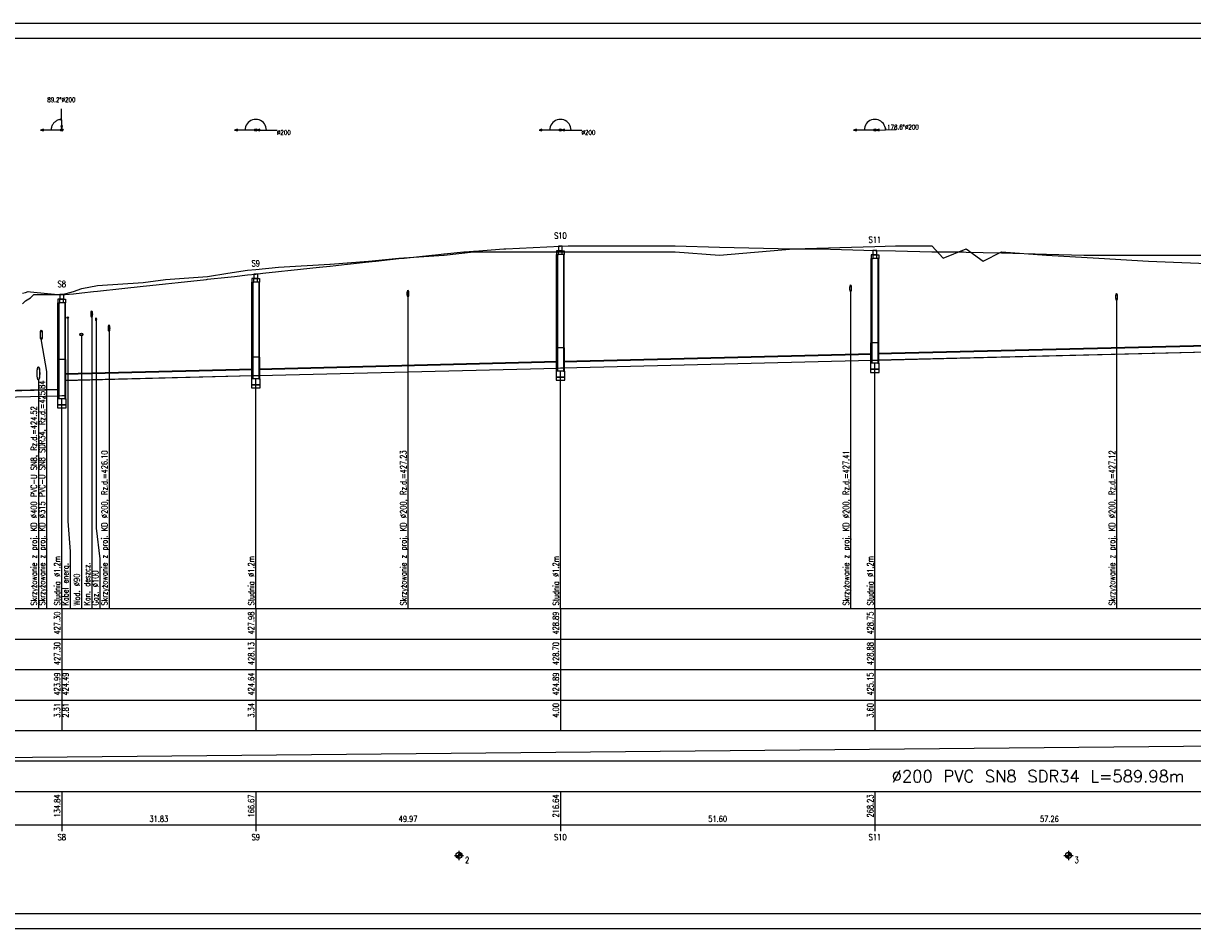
# Model space of a CAD drawing. Extents: x 0 to 1520, y -5 to 292.
# Tile 2 of 4: x 391 to 775, y -5 to 292. Entities that reach past the tile are written whole.
import ezdxf
from ezdxf.enums import TextEntityAlignment as Align

# ---------------------------------------------------------------- set-up
doc = ezdxf.new("R2010")
doc.units = 0
doc.header["$LTSCALE"] = 0.1
doc.header["$MEASUREMENT"] = 0
for name, color, linetype in [('Liczby', 7, 'CONTINUOUS'), ('Linie_opisowe', 7, 'CONTINUOUS'), ('Linie_tabeli', 7, 'CONTINUOUS'), ('Odcinki', 7, 'CONTINUOUS'), ('Opis_PZ', 7, 'CONTINUOUS'), ('Opis_skrz', 1, 'CONTINUOUS'), ('Opis_uzbr_n', 7, 'CONTINUOUS'), ('Teren_istn', 3, 'CONTINUOUS'), ('Teren_proj', 2, 'CONTINUOUS'), ('Uzbr_podz', 7, 'CONTINUOUS'), ('warstwa_nr_0', 8, 'CONTINUOUS'), ('Wezly', 7, 'CONTINUOUS'), ('Wymiary', 7, 'CONTINUOUS')]:
    doc.layers.add(name, color=color, linetype=linetype)
doc.styles.get("Standard").update_dxf_attribs({"font": 'txt.shx'})

msp = doc.modelspace()

# ---------------------------------------------------------------- linework, layer by layer
at = {"layer": 'Liczby'}
for p, q in [((532.94, 18.79), (534.9, 19.21)), ((532.96, 18.72), (534.88, 19.28)), ((532.98, 18.66), (534.86, 19.34)), ((533.01, 18.59), (534.83, 19.41)), ((533.04, 18.53), (534.8, 19.47)), ((533.07, 18.47), (534.77, 19.53)), ((533.11, 18.41), (534.73, 19.59)), ((533.15, 18.36), (534.69, 19.64)), ((533.2, 18.31), (534.64, 19.69)), ((533.25, 18.26), (534.59, 19.74)), ((533.3, 18.21), (534.54, 19.79)), ((533.36, 18.17), (534.48, 19.83)), ((533.42, 18.13), (534.42, 19.87)), ((533.48, 18.1), (534.36, 19.9)), ((533.55, 18.07), (534.29, 19.93)), ((533.61, 18.05), (534.23, 19.95)), ((533.68, 18.03), (534.16, 19.97)), ((533.75, 18.02), (534.09, 19.98)), ((533.82, 18.01), (534.02, 19.99)), ((533.89, 18), (533.95, 20)), ((533.92, 20.5), (533.92, 17.5)), ((732.94, 18.79), (734.9, 19.21)), ((732.96, 18.72), (734.88, 19.28)), ((732.98, 18.66), (734.86, 19.34)), ((733.01, 18.59), (734.83, 19.41)), ((733.04, 18.53), (734.8, 19.47)), ((733.07, 18.47), (734.77, 19.53)), ((733.11, 18.41), (734.73, 19.59)), ((733.15, 18.36), (734.69, 19.64)), ((733.2, 18.31), (734.64, 19.69)), ((733.25, 18.26), (734.59, 19.74)), ((733.3, 18.21), (734.54, 19.79)), ((733.36, 18.17), (734.48, 19.83)), ((733.42, 18.13), (734.42, 19.87)), ((733.48, 18.1), (734.36, 19.9)), ((733.55, 18.07), (734.29, 19.93)), ((733.61, 18.05), (734.23, 19.95)), ((733.68, 18.03), (734.16, 19.97)), ((733.75, 18.02), (734.09, 19.98)), ((733.82, 18.01), (734.02, 19.99)), ((733.89, 18), (733.95, 20)), ((733.92, 20.5), (733.92, 17.5)), ((532.42, 19), (535.42, 19)), ((532.92, 18.93), (534.92, 19.07)), ((532.93, 18.86), (534.91, 19.14)), ((732.42, 19), (735.42, 19)), ((732.92, 18.93), (734.92, 19.07)), ((732.93, 18.86), (734.91, 19.14))]:
    msp.add_line(p, q, dxfattribs=at)
for centre in [(533.92, 19), (733.92, 19)]:
    msp.add_circle(centre, 1, dxfattribs=at)
at = {"layer": 'Linie_opisowe'}
for p, q in [((662.42, 204.07), (662.42, 100)), ((517.18, 202.33), (517.18, 100)), ((749.69, 201.25), (749.69, 100)), ((413.42, 195.63), (413.42, 100)), ((410.04, 189.93), (410.04, 100)), ((419.1, 190.97), (419.1, 100)), ((395.93, 175.16), (395.93, 100))]:
    msp.add_line(p, q, dxfattribs=at)
for points in [[(405.54, 195.47), (405.54, 128.72), (406.3, 118.72), (406.3, 100)], [(414.84, 194.91), (414.84, 126.36), (416.12, 116.36), (416.12, 100)], [(396.89, 188.4), (396.89, 187.8), (398.63, 177.8), (398.63, 100)]]:
    msp.add_lwpolyline(points, dxfattribs=at)
at = {"layer": 'Linie_tabeli'}
for p, q in [((133.92, 100), (1313.89, 100)), ((403.6, 100), (403.6, 90)), ((467.26, 100), (467.26, 90)), ((567.2, 100), (567.2, 90)), ((670.39, 100), (670.39, 90)), ((133.92, 90), (1313.89, 90)), ((403.6, 90), (403.6, 60)), ((467.26, 90), (467.26, 60)), ((567.2, 90), (567.2, 60)), ((670.39, 90), (670.39, 60)), ((133.92, 80), (1313.89, 80)), ((133.92, 70), (1313.89, 70)), ((133.92, 60), (1313.89, 60)), ((371.08, 51), (1192.14, 59)), ((133.92, 50), (1313.89, 50)), ((133.92, 40), (1313.89, 40)), ((403.6, 40), (403.6, 27)), ((467.26, 40), (467.26, 27)), ((567.2, 40), (567.2, 27)), ((670.39, 40), (670.39, 27)), ((133.92, 29), (1313.89, 29))]:
    msp.add_line(p, q, dxfattribs=at)
msp.add_lwpolyline([(25, 0), (1513.89, 0), (1513.89, 287), (25, 287)], close=True, dxfattribs=at)
for points in [[(670.39, 100), (670.39, 180.5)], [(567.2, 100), (567.2, 177.92)], [(467.26, 100), (467.26, 175.42)], [(403.6, 100), (403.6, 168.83)]]:
    msp.add_lwpolyline(points, dxfattribs=at)
at = {"layer": 'Odcinki'}
for points in [[(671.39, 183.55), (783.91, 186.37), (783.91, 186.47), (671.39, 183.65)], [(671.39, 181.55), (783.91, 184.37), (783.91, 184.27), (671.39, 181.45)], [(468.26, 178.47), (566.2, 180.92), (566.2, 181.02), (468.26, 178.57)], [(568.2, 180.97), (669.39, 183.5), (669.39, 183.6), (568.2, 181.07)], [(568.2, 178.97), (669.39, 181.5), (669.39, 181.4), (568.2, 178.87)], [(404.6, 176.88), (466.26, 178.42), (466.26, 178.52), (404.6, 176.98)], [(468.26, 176.47), (566.2, 178.92), (566.2, 178.82), (468.26, 176.37)], [(404.6, 174.88), (466.26, 176.42), (466.26, 176.32), (404.6, 174.78)], [(370.08, 171.02), (402.6, 171.83), (402.6, 171.93), (370.08, 171.12)], [(370.08, 169.02), (402.6, 169.83), (402.6, 169.73), (370.08, 168.92)]]:
    msp.add_lwpolyline(points, close=True, dxfattribs=at)
at = {"layer": 'Teren_istn'}
msp.add_lwpolyline([(390.74, 200), (391.74, 201), (393.36, 202), (394.42, 203), (401.23, 203), (403.6, 203), (403.82, 203), (407.49, 204), (410.22, 205), (415.31, 206), (430.31, 207), (437.65, 208), (451.38, 209), (458.04, 210), (464.51, 211), (467.26, 211.27), (474.73, 212), (474.73, 212), (491.52, 213), (491.65, 213), (504.19, 214), (504.37, 214), (514.2, 215), (514.23, 215), (528.98, 216), (529.06, 216), (538.73, 217), (539.01, 217), (567.2, 217), (604.81, 217), (619.36, 216), (643.65, 218), (670.39, 218.8), (677.12, 219), (689.11, 219), (692.84, 215), (700.3, 218), (705.94, 214), (711.97, 217), (726.71, 216), (743.9, 215), (760.16, 214), (784.91, 213.01)], dxfattribs=at)
at = {"layer": 'Teren_proj'}
for points in [[(390.74, 203.44), (391.74, 203.74), (392.57, 204), (393.36, 203.92), (394.42, 203.81), (401.23, 203.12), (402.36, 203), (404.74, 203), (407.49, 203.3), (410.22, 203.59), (414, 204), (415.31, 204.14), (423.26, 205), (430.31, 205.76), (432.52, 206), (437.65, 206.55), (441.78, 207), (451.04, 208), (451.38, 208.04), (458.04, 208.76), (460.29, 209), (464.51, 209.46), (467.26, 209.75), (469.55, 210), (469.56, 210), (474.73, 210.56), (474.73, 210.56), (478.79, 211), (478.84, 211), (488.03, 212), (488.12, 212), (491.52, 212.37), (491.65, 212.39), (497.27, 213), (497.4, 213), (504.19, 213.74), (504.37, 213.76), (506.51, 214), (506.69, 214), (514.2, 214.83), (514.23, 214.83), (515.75, 215), (515.97, 215), (525.04, 216), (525.31, 216), (528.98, 216.36), (529.06, 216.37), (535.5, 217), (535.88, 217), (538.73, 217.22), (539.01, 217.25), (548.66, 218), (549.28, 218), (567.2, 218.87), (569.76, 219), (571.78, 219), (599.39, 219), (604.44, 219), (604.81, 218.99), (619.36, 218.62), (643.45, 218), (643.65, 218)], [(643.65, 218), (652.23, 218), (670.39, 217.51), (677.12, 217.33), (689.11, 217.01), (689.58, 217), (692.84, 217), (699.43, 217), (700.3, 216.98), (705.94, 216.84), (711.97, 216.68), (726.71, 216.31), (738.99, 216), (743.9, 216), (748.16, 216), (760.16, 216), (772.98, 216), (779.98, 216)]]:
    msp.add_lwpolyline(points, dxfattribs=at)
at = {"layer": 'Uzbr_podz'}
for centre, radius in [((405.54, 195.47), 0.25), ((410.04, 189.93), 0.472), ((410.04, 189.93), 0.45)]:
    msp.add_circle(centre, radius, dxfattribs=at)
for centre, major_axis in [((517.18, 203.33), (0, -1.1)), ((517.18, 203.33), (0, -1)), ((662.42, 205.07), (0, -1.1)), ((662.42, 205.07), (0, -1)), ((749.69, 202.25), (0, -1.1)), ((749.69, 202.25), (0, -1)), ((413.42, 196.63), (0, -1.1)), ((413.42, 196.63), (0, -1)), ((414.84, 194.91), (0, -0.525)), ((414.84, 194.91), (0, -0.5)), ((419.1, 191.97), (0, -1.1)), ((419.1, 191.97), (0, -1)), ((396.89, 189.83), (0, -1.57)), ((396.89, 189.83), (0, -1.43)), ((395.93, 177.16), (0, -2.2)), ((395.93, 177.16), (0, -2))]:
    msp.add_ellipse(centre, major_axis=major_axis, ratio=0.2, dxfattribs=at)
at = {"layer": 'warstwa_nr_0'}
msp.add_lwpolyline([(0, -5), (1520, -5), (1520, 292), (0, 292)], close=True, dxfattribs=at)
at = {"layer": 'Wezly'}
for p, q in [((567.8, 217.37), (566.6, 217.37)), ((567.8, 216.17), (566.6, 216.17)), ((670.99, 216.01), (669.79, 216.01)), ((670.99, 214.81), (669.79, 214.81)), ((467.86, 208.25), (466.66, 208.25)), ((467.86, 207.05), (466.66, 207.05)), ((404.2, 201.5), (403, 201.5)), ((404.2, 200.3), (403, 200.3)), ((568.32, 185.57), (566.08, 185.57)), ((671.51, 187.21), (669.27, 187.21)), ((404.72, 181.7), (402.48, 181.7)), ((468.38, 182.45), (466.14, 182.45))]:
    msp.add_line(p, q, dxfattribs=at)
for points in [[(566.57, 217.37), (567.82, 217.37), (567.82, 218.87), (566.57, 218.87)], [(566.6, 217.37), (565.95, 217.37), (565.95, 216.17), (566.6, 216.17)], [(566.2, 185.57), (565.95, 185.57), (565.95, 216.17), (566.2, 216.17)], [(567.8, 217.37), (568.45, 217.37), (568.45, 216.17), (567.8, 216.17)], [(568.2, 185.57), (568.45, 185.57), (568.45, 216.17), (568.2, 216.17)], [(669.79, 216.01), (669.14, 216.01), (669.14, 214.81), (669.79, 214.81)], [(669.76, 216.01), (671.01, 216.01), (671.01, 217.51), (669.76, 217.51)], [(670.99, 216.01), (671.64, 216.01), (671.64, 214.81), (670.99, 214.81)], [(669.39, 187.21), (669.14, 187.21), (669.14, 214.81), (669.39, 214.81)], [(671.39, 187.21), (671.64, 187.21), (671.64, 214.81), (671.39, 214.81)], [(466.66, 208.25), (466.01, 208.25), (466.01, 207.05), (466.66, 207.05)], [(466.63, 208.25), (467.88, 208.25), (467.88, 209.75), (466.63, 209.75)], [(467.86, 208.25), (468.51, 208.25), (468.51, 207.05), (467.86, 207.05)], [(466.26, 182.45), (466.01, 182.45), (466.01, 207.05), (466.26, 207.05)], [(468.26, 182.45), (468.51, 182.45), (468.51, 207.05), (468.26, 207.05)], [(403, 201.5), (402.35, 201.5), (402.35, 200.3), (403, 200.3)], [(402.6, 181.7), (402.35, 181.7), (402.35, 200.3), (402.6, 200.3)], [(402.98, 201.5), (404.22, 201.5), (404.22, 203), (402.98, 203)], [(404.2, 201.5), (404.85, 201.5), (404.85, 200.3), (404.2, 200.3)], [(404.6, 181.7), (404.85, 181.7), (404.85, 200.3), (404.6, 200.3)], [(566.2, 177.92), (565.88, 177.92), (565.88, 185.57), (566.2, 185.57)], [(568.2, 177.92), (568.52, 177.92), (568.52, 185.57), (568.2, 185.57)], [(669.39, 180.5), (669.07, 180.5), (669.07, 187.21), (669.39, 187.21)], [(671.39, 180.5), (671.71, 180.5), (671.71, 187.21), (671.39, 187.21)], [(402.6, 168.83), (402.28, 168.83), (402.28, 181.7), (402.6, 181.7)], [(404.6, 168.83), (404.92, 168.83), (404.92, 181.7), (404.6, 181.7)], [(466.26, 175.42), (465.94, 175.42), (465.94, 182.45), (466.26, 182.45)], [(468.26, 175.42), (468.58, 175.42), (468.58, 182.45), (468.26, 182.45)], [(668.95, 178.5), (671.83, 178.5), (671.83, 180.5), (668.95, 180.5)], [(670.39, 180.5), (669.39, 180.5), (669.39, 181.5), (670.39, 181.53), (671.39, 181.55), (671.39, 180.5)], [(467.26, 175.42), (466.26, 175.42), (466.26, 176.42), (467.26, 176.45), (468.26, 176.47), (468.26, 175.42)], [(565.76, 175.92), (568.64, 175.92), (568.64, 177.92), (565.76, 177.92)], [(567.2, 177.92), (566.2, 177.92), (566.2, 178.92), (567.2, 178.95), (568.2, 178.97), (568.2, 177.92)], [(668.95, 177.5), (671.83, 177.5), (671.83, 178.5), (668.95, 178.5)], [(465.82, 173.42), (468.7, 173.42), (468.7, 175.42), (465.82, 175.42)], [(465.82, 172.42), (468.7, 172.42), (468.7, 173.42), (465.82, 173.42)], [(565.76, 174.92), (568.64, 174.92), (568.64, 175.92), (565.76, 175.92)], [(402.16, 166.83), (405.04, 166.83), (405.04, 168.83), (402.16, 168.83)], [(403.6, 168.83), (402.6, 168.83), (402.6, 169.83), (403.6, 169.86), (404.6, 169.88), (404.6, 168.83)], [(402.16, 165.83), (405.04, 165.83), (405.04, 166.83), (402.16, 166.83)]]:
    msp.add_lwpolyline(points, close=True, dxfattribs=at)
at = {"layer": 'Wymiary'}
for p, q in [((403.6, 257), (403.5, 264)), ((670.39, 257), (677.38, 257.17)), ((403.6, 257), (396.6, 257)), ((467.26, 257), (460.26, 257)), ((467.26, 257), (474.26, 256.98)), ((567.2, 257), (560.2, 257)), ((567.2, 257), (574.2, 256.97)), ((670.39, 257), (663.39, 257))]:
    msp.add_line(p, q, dxfattribs=at)
for points in [[(396.6, 257), (397.57, 256.74), (397.57, 257.26)], [(403.55, 260.5), (403.07, 260.62), (403.07, 260.36)], [(403.59, 257.4), (403.84, 258.37), (403.32, 258.36)], [(460.26, 257), (461.22, 256.74), (461.22, 257.26)], [(467.66, 257), (468.62, 256.74), (468.62, 257.25)], [(560.2, 257), (561.16, 256.74), (561.16, 257.26)], [(567.6, 257), (568.56, 256.73), (568.56, 257.25)], [(663.39, 257), (664.35, 256.74), (664.35, 257.26)], [(670.79, 257.01), (671.76, 256.77), (671.75, 257.29)], [(673.89, 257.09), (674, 257.57), (673.74, 257.57)]]:
    msp.add_lwpolyline(points, close=True, dxfattribs=at)
for points in [[(403.55, 260.5), (403.28, 260.49), (403.01, 260.45), (402.74, 260.39), (402.48, 260.32), (402.23, 260.22), (401.98, 260.1), (401.74, 259.97), (401.52, 259.81), (401.31, 259.64), (401.11, 259.46), (400.92, 259.26), (400.76, 259.04), (400.61, 258.81), (400.48, 258.58), (400.36, 258.33), (400.27, 258.07), (400.2, 257.81), (400.14, 257.54), (400.11, 257.27), (400.1, 257)], [(470.76, 256.99), (470.71, 257.54), (470.59, 258.07), (470.38, 258.58), (470.09, 259.05), (469.74, 259.47), (469.32, 259.83), (468.85, 260.12), (468.34, 260.33), (467.81, 260.46), (467.26, 260.5), (466.71, 260.46), (466.18, 260.33), (465.67, 260.12), (465.2, 259.83), (464.78, 259.48), (464.43, 259.06), (464.14, 258.59), (463.93, 258.08), (463.8, 257.55), (463.76, 257)], [(570.7, 256.98), (570.65, 257.53), (570.53, 258.07), (570.32, 258.58), (570.03, 259.05), (569.68, 259.47), (569.26, 259.82), (568.79, 260.11), (568.29, 260.33), (567.75, 260.46), (567.2, 260.5), (566.65, 260.46), (566.12, 260.33), (565.61, 260.12), (565.14, 259.83), (564.72, 259.48), (564.37, 259.06), (564.08, 258.59), (563.87, 258.08), (563.74, 257.55), (563.7, 257)], [(673.89, 257.09), (673.83, 257.63), (673.69, 258.16), (673.47, 258.65), (673.18, 259.11), (672.82, 259.52), (672.39, 259.87), (671.93, 260.14), (671.42, 260.34), (670.89, 260.46), (670.34, 260.5), (669.8, 260.45), (669.27, 260.32), (668.77, 260.1), (668.31, 259.82), (667.9, 259.46), (667.55, 259.04), (667.26, 258.58), (667.06, 258.07), (666.93, 257.54), (666.89, 257)]]:
    msp.add_lwpolyline(points, dxfattribs=at)
for centre in [(403.6, 257), (467.26, 257), (567.2, 257), (670.39, 257)]:
    msp.add_circle(centre, 0.4, dxfattribs=at)

# ---------------------------------------------------------------- texts
at = {"layer": 'Liczby', "width": 0.8}
for s, height, p in [('89.2%%D%%C200', 1.5, (403.47, 266.2)), ('%%C200', 1.5, (476.46, 255.47)), ('178.6%%D%%C200', 1.5, (679.58, 257.23)), ('%%C200', 1.5, (576.4, 255.46)), ('S10', 2, (567.2, 221.37)), ('S11', 2, (670.39, 220.01)), ('S9', 2, (467.26, 212.25)), ('S8', 2, (403.6, 205.5)), ('31.83', 2, (435.43, 30)), ('49.97', 2, (517.23, 30)), ('51.60', 2, (618.79, 30)), ('57.26', 2, (727.65, 30)), ('S8', 2, (403.6, 24)), ('S9', 2, (467.26, 24)), ('S10', 2, (567.2, 24)), ('S11', 2, (670.39, 24))]:
    msp.add_text(s, height=height, dxfattribs=at).set_placement(p, align=Align.CENTER)
for s, p in [('427.30', (403.1, 99)), ('427.98', (466.76, 99)), ('428.89', (566.7, 99)), ('428.75', (669.89, 99)), ('427.30', (403.1, 89)), ('428.13', (466.76, 89)), ('428.70', (566.7, 89)), ('428.88', (669.89, 89)), ('423.99', (403.1, 79)), ('424.49', (405.85, 79)), ('424.64', (466.76, 79)), ('424.89', (566.7, 79)), ('425.15', (669.89, 79)), ('3.31', (403.1, 69)), ('2.81', (405.85, 69)), ('3.34', (466.76, 69)), ('4.00', (566.7, 69)), ('3.60', (669.89, 69)), ('134.84', (403.1, 39)), ('166.67', (466.76, 39)), ('216.64', (566.7, 39)), ('268.23', (669.89, 39))]:
    msp.add_text(s, height=2, rotation=90, dxfattribs=at).set_placement(p, align=Align.RIGHT)
at = {"layer": 'Liczby', "width": 0.888889}
msp.add_text('%%C200 PVC SN8 SDR34 L=589.98m', height=4, dxfattribs=at).set_placement((675.9, 43), (771.9, 43), align=Align.FIT)
at = {"layer": 'Liczby', "width": 0.8}
for s, p in [('2', (535.92, 16.5)), ('3', (735.92, 16.5))]:
    msp.add_text(s, height=2, dxfattribs=at).set_placement(p)
at = {"layer": 'Opis_PZ', "width": 0.8}
for p in [(403.1, 101), (466.76, 101), (566.7, 101), (669.89, 101)]:
    msp.add_text('Studnia %%C1.2m', height=2, rotation=90, dxfattribs=at).set_placement(p)
at = {"layer": 'Opis_skrz', "color": 0, "width": 0.8}
for s, p in [('Skrzyżowanie z proj. KD %%C315 PVC-U SN8 SDR34, Rz.d.=425.84', (398.13, 101)), ('Skrzyżowanie z proj. KD %%C400 PVC-U SN8, Rz.d.=424.52', (395.43, 101)), ('Skrzyżowanie z proj. KD %%C200, Rz.d.=426.10', (418.6, 101)), ('Skrzyżowanie z proj. KD %%C200, Rz.d.=427.23', (516.68, 101)), ('Skrzyżowanie z proj. KD %%C200, Rz.d.=427.41', (661.92, 101)), ('Skrzyżowanie z proj. KD %%C200, Rz.d.=427.12', (749.19, 101))]:
    msp.add_text(s, height=2, rotation=90, dxfattribs=at).set_placement(p)
at = {"layer": 'Opis_uzbr_n', "width": 0.8}
for s, p in [('Kabel energ.', (405.8, 101)), ('Kan. deszcz.', (412.92, 101)), ('Wod. %%C90', (409.54, 101)), ('Gaz. %%C100', (415.62, 101))]:
    msp.add_text(s, height=2, rotation=90, dxfattribs=at).set_placement(p)

doc.saveas('drawing.dxf')
